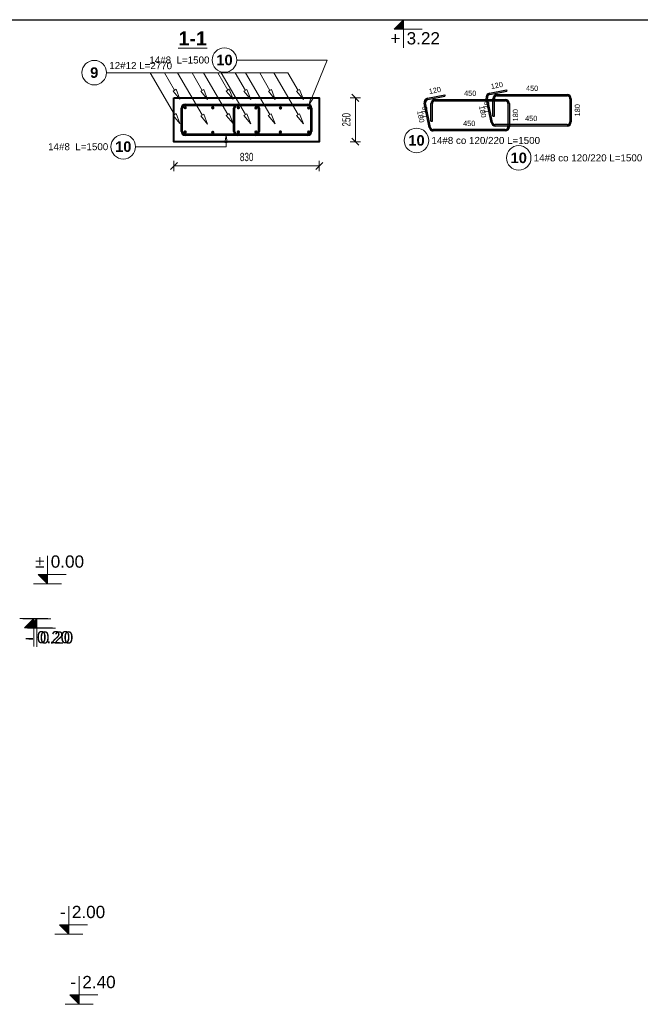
# Model space of a CAD drawing. Extents: x 3922 to 466978, y -142912 to 64503.
# Tile 24 of 62: x 393417 to 396961, y -129042 to -123422. Entities that reach past the tile are written whole.
import ezdxf
from ezdxf.enums import TextEntityAlignment as Align

# ---------------------------------------------------------------- set-up
doc = ezdxf.new("R2010")
doc.units = 0
doc.header["$LTSCALE"] = 10
doc.header["$MEASUREMENT"] = 0
doc.layers.add('P-Wymiar', color=254, linetype='Continuous', lineweight=9)
doc.layers.add('RCAD_deskowanie', color=3, linetype='Continuous', lineweight=40)
for name, color, linetype in [('RCAD_kształt pręta', 7, 'Continuous'), ('RCAD_opis kształtu pręta', 7, 'Continuous'), ('RCAD_opis rozkładu', 7, 'Continuous'), ('RCAD_pręt wyrzucony', 130, 'Continuous'), ('RCAD_pręty punktowe', 7, 'Continuous'), ('RCAD_symbole graficzne', 7, 'Continuous')]:
    doc.layers.add(name, color=color, linetype=linetype)
doc.styles.add('ROMANS', font='arial.ttf', dxfattribs={"width": 0.7})
doc.styles.add('style1', font='arial.ttf')
doc.styles.add('style3', font='arialbd.ttf')
doc.styles.add('style5', font='arialbd.ttf')
doc.dimstyles.new('A25', dxfattribs={"dimscale": 27, "dimtxt": 1.75, "dimasz": 0.06, "dimexe": 0, "dimexo": 0, "dimgap": 1, "dimtad": 1, "dimdec": 4, "dimrnd": 0.1, "dimdsep": 46, "dimtxsty": 'ROMANS', "dimblk": '[[[[[[[[', "dimcen": 2, "dimdle": 2, "dimse1": 1, "dimse2": 1, "dimclrd": 256, "dimclrt": 1, "dimadec": 0, "dimazin": 0, "dimtfac": 1, "dimtdec": 4, "dimtix": 1, "dimtmove": 2, "dimatfit": 3, "dimldrblk": '[[[[[[[[', "dimfxl": 0, "dimtvp": 0.6, "dimtolj": 1, "dimlwd": -1, "dimarcsym": 0})

# ---------------------------------------------------------------- blocks, each defined once
blk = doc.blocks.new('[[[[[[[[')
at = {"layer": 'P-Wymiar'}
for p, q in [((-12.7, -12.7), (12.7, 12.7)), ((0, 0), (-4.6, 0)), ((0, 18), (0, -18))]:
    blk.add_line(p, q, dxfattribs=at)
blk = doc.blocks.new('*D378')
at = {"layer": 'Defpoints', "color": 0, "transparency": 16777216}
for p in [(395106.2, -123868.3), (395333.7, -123868.3), (395106.2, -124118.3)]:
    blk.add_point(p, dxfattribs=at)
at = {"layer": 'P-Wymiar', "transparency": 16777216}
blk.add_line((395333.7, -124116.7), (395333.7, -123870), dxfattribs=at)
at = {"layer": 'P-Wymiar', "transparency": 16777216, "xscale": 1.62, "yscale": 1.62, "zscale": 1.62}
for p, rotation in [((395333.7, -123868.3), 90), ((395333.7, -124118.3), 270)]:
    blk.add_blockref('[[[[[[[[', p, dxfattribs=dict(at, rotation=rotation))
at = {"layer": 'P-Wymiar', "color": 1, "transparency": 16777216, "insert": (395282.6, -123993.3), "char_height": 47.25, "attachment_point": 5, "rotation": 90, "style": 'ROMANS'}
blk.add_mtext('\\A1;250', dxfattribs=at)
blk = doc.blocks.new('*D456')
at = {"layer": 'Defpoints', "color": 0, "transparency": 16777216}
for p in [(394297.9, -124118.3), (395127.9, -124118.3), (395127.9, -124257)]:
    blk.add_point(p, dxfattribs=at)
at = {"layer": 'P-Wymiar', "transparency": 16777216}
blk.add_line((394299.5, -124257), (395126.3, -124257), dxfattribs=at)
at = {"layer": 'P-Wymiar', "transparency": 16777216, "xscale": 1.62, "yscale": 1.62, "zscale": 1.62, "rotation": 180}
blk.add_blockref('[[[[[[[[', (394297.9, -124257), dxfattribs=at)
at = {"layer": 'P-Wymiar', "transparency": 16777216, "xscale": 1.62, "yscale": 1.62, "zscale": 1.62}
blk.add_blockref('[[[[[[[[', (395127.9, -124257), dxfattribs=at)
at = {"layer": 'P-Wymiar', "color": 1, "transparency": 16777216, "insert": (394712.9, -124205.9), "char_height": 47.25, "attachment_point": 5, "style": 'ROMANS'}
blk.add_mtext('\\A1;830', dxfattribs=at)

msp = doc.modelspace()

# ---------------------------------------------------------------- hatches: boundary and pattern name
at = {"layer": 'RCAD_kształt pręta'}
h = msp.add_hatch(color=4, dxfattribs=at)
edge = h.paths.add_edge_path(flags=0)
edge.add_line((394362.65724, -123903.34417), (394362.65724, -123911.34417))
edge.add_arc((394362.65724, -123927.34417), 16, 90, 180)
edge.add_line((394346.65724, -123927.34417), (394338.65724, -123927.34417))
edge.add_arc((394362.65724, -123927.34417), 24, 450, 540, ccw=False)
h = msp.add_hatch(color=4, dxfattribs=at)
edge = h.paths.add_edge_path(flags=0)
edge.add_line((394362.65724, -123903.34417), (394362.65724, -123911.34417))
edge.add_arc((394362.65724, -123927.34417), 16, 90, 180)
edge.add_line((394346.65724, -123927.34417), (394338.65724, -123927.34417))
edge.add_arc((394362.65724, -123927.34417), 24, 450, 540, ccw=False)
for points in [[(394362.65724, -123911.34417), (394362.65724, -123903.34417), (394762.11167, -123903.34417), (394762.11167, -123911.34417)], [(394362.65724, -123911.34417), (394362.65724, -123903.34417), (394462.65724, -123903.34417), (394462.65724, -123911.34417)], [(394662.4485, -123911.34417), (394662.4485, -123903.34417), (395061.90292, -123903.34417), (395061.90292, -123911.34417)], [(394662.4485, -123911.34417), (394662.4485, -123903.34417), (394762.4485, -123903.34417), (394762.4485, -123911.34417)], [(394346.65724, -124027.34417), (394338.65724, -124027.34417), (394338.65724, -123927.34417), (394346.65724, -123927.34417)], [(394346.65724, -124059.34417), (394338.65724, -124059.34417), (394338.65724, -123927.34417), (394346.65724, -123927.34417)], [(394646.4485, -124027.34417), (394638.4485, -124027.34417), (394638.4485, -123927.34417), (394646.4485, -123927.34417)], [(394646.4485, -124059.34417), (394638.4485, -124059.34417), (394638.4485, -123927.34417), (394646.4485, -123927.34417)], [(394778.11167, -123927.34417), (394786.11167, -123927.34417), (394786.11167, -124059.34417), (394778.11167, -124059.34417)], [(395077.90292, -123927.34417), (395085.90292, -123927.34417), (395085.90292, -124059.34417), (395077.90292, -124059.34417)], [(394762.11167, -124075.34417), (394762.11167, -124083.34417), (394362.65724, -124083.34417), (394362.65724, -124075.34417)], [(395061.90292, -124075.34417), (395061.90292, -124083.34417), (394662.4485, -124083.34417), (394662.4485, -124075.34417)]]:
    msp.add_hatch(color=4, dxfattribs=at).paths.add_polyline_path(points, flags=0)
h = msp.add_hatch(color=4, dxfattribs=at)
edge = h.paths.add_edge_path(flags=0)
edge.add_line((394662.4485, -123903.34417), (394662.4485, -123911.34417))
edge.add_arc((394662.4485, -123927.34417), 16, 90, 180)
edge.add_line((394646.4485, -123927.34417), (394638.4485, -123927.34417))
edge.add_arc((394662.4485, -123927.34417), 24, 450, 540, ccw=False)
h = msp.add_hatch(color=4, dxfattribs=at)
edge = h.paths.add_edge_path(flags=0)
edge.add_line((394662.4485, -123903.34417), (394662.4485, -123911.34417))
edge.add_arc((394662.4485, -123927.34417), 16, 90, 180)
edge.add_line((394646.4485, -123927.34417), (394638.4485, -123927.34417))
edge.add_arc((394662.4485, -123927.34417), 24, 450, 540, ccw=False)
h = msp.add_hatch(color=4, dxfattribs=at)
edge = h.paths.add_edge_path(flags=0)
edge.add_line((394786.11167, -123927.34417), (394778.11167, -123927.34417))
edge.add_arc((394762.11167, -123927.34417), 16, 0, 90)
edge.add_line((394762.11167, -123911.34417), (394762.11167, -123903.34417))
edge.add_arc((394762.11167, -123927.34417), 24, 360, 450, ccw=False)
h = msp.add_hatch(color=4, dxfattribs=at)
edge = h.paths.add_edge_path(flags=0)
edge.add_line((395085.90292, -123927.34417), (395077.90292, -123927.34417))
edge.add_arc((395061.90292, -123927.34417), 16, 0, 90)
edge.add_line((395061.90292, -123911.34417), (395061.90292, -123903.34417))
edge.add_arc((395061.90292, -123927.34417), 24, 360, 450, ccw=False)
h = msp.add_hatch(color=4, dxfattribs=at)
edge = h.paths.add_edge_path(flags=0)
edge.add_line((394338.65724, -124059.34417), (394346.65724, -124059.34417))
edge.add_arc((394362.65724, -124059.34417), 16, 180, 270)
edge.add_line((394362.65724, -124075.34417), (394362.65724, -124083.34417))
edge.add_arc((394362.65724, -124059.34417), 24, 540, 630, ccw=False)
h = msp.add_hatch(color=4, dxfattribs=at)
edge = h.paths.add_edge_path(flags=0)
edge.add_line((394638.4485, -124059.34417), (394646.4485, -124059.34417))
edge.add_arc((394662.4485, -124059.34417), 16, 180, 270)
edge.add_line((394662.4485, -124075.34417), (394662.4485, -124083.34417))
edge.add_arc((394662.4485, -124059.34417), 24, 540, 630, ccw=False)
h = msp.add_hatch(color=4, dxfattribs=at)
edge = h.paths.add_edge_path(flags=0)
edge.add_line((394762.11167, -124083.34417), (394762.11167, -124075.34417))
edge.add_arc((394762.11167, -124059.34417), 16, -90, 0)
edge.add_line((394778.11167, -124059.34417), (394786.11167, -124059.34417))
edge.add_arc((394762.11167, -124059.34417), 24, 270, 360, ccw=False)
h = msp.add_hatch(color=4, dxfattribs=at)
edge = h.paths.add_edge_path(flags=0)
edge.add_line((395061.90292, -124083.34417), (395061.90292, -124075.34417))
edge.add_arc((395061.90292, -124059.34417), 16, -90, 0)
edge.add_line((395077.90292, -124059.34417), (395085.90292, -124059.34417))
edge.add_arc((395061.90292, -124059.34417), 24, 270, 360, ccw=False)
at = {"layer": 'RCAD_pręt wyrzucony'}
for points in [[(395747.39849, -123877.68716), (395745.80913, -123869.84663), (395843.81579, -123849.9797), (395845.40515, -123857.82023)], [(396101.12997, -123849.18343), (396099.54062, -123841.3429), (396197.54728, -123821.47597), (396199.13663, -123829.3165)], [(396143.4306, -123856.77871), (396143.4306, -123848.77871), (396542.88502, -123848.77871), (396542.88502, -123856.77871)], [(395763.25815, -124036.46114), (395755.41761, -124038.0505), (395727.0556, -123898.13629), (395734.89613, -123896.54694)], [(395773.69911, -124001.28243), (395765.69911, -124001.28243), (395765.69911, -123901.28243), (395773.69911, -123901.28243)], [(395789.69911, -123885.28243), (395789.69911, -123877.28243), (396189.15354, -123877.28243), (396189.15354, -123885.28243)], [(396116.98963, -124007.95742), (396109.1491, -124009.54677), (396080.78709, -123869.63256), (396088.62762, -123868.04321)], [(396127.4306, -123972.77871), (396119.4306, -123972.77871), (396119.4306, -123872.77871), (396127.4306, -123872.77871)], [(396205.15354, -123901.28243), (396213.15354, -123901.28243), (396213.15354, -124033.28243), (396205.15354, -124033.28243)], [(396558.88502, -123872.77871), (396566.88502, -123872.77871), (396566.88502, -124004.77871), (396558.88502, -124004.77871)], [(396542.88502, -124020.77871), (396542.88502, -124028.77871), (396132.6707, -124028.77871), (396132.6707, -124020.77871)], [(396189.15354, -124049.28243), (396189.15354, -124057.28243), (395778.93921, -124057.28243), (395778.93921, -124049.28243)]]:
    msp.add_hatch(color=4, dxfattribs=at).paths.add_polyline_path(points, flags=0)
h = msp.add_hatch(color=4, dxfattribs=at)
edge = h.paths.add_edge_path(flags=0)
edge.add_line((396099.54062, -123841.3429), (396101.12997, -123849.18343))
edge.add_arc((396104.30868, -123864.8645), 16, 101.4591559, 191.4591559)
edge.add_line((396088.62762, -123868.04321), (396080.78709, -123869.63256))
edge.add_arc((396104.30868, -123864.8645), 24, 461.4591559, 551.4591559, ccw=False)
h = msp.add_hatch(color=4, dxfattribs=at)
edge = h.paths.add_edge_path(flags=0)
edge.add_line((396143.4306, -123848.77871), (396143.4306, -123856.77871))
edge.add_arc((396143.4306, -123872.77871), 16, 90, 180)
edge.add_line((396127.4306, -123872.77871), (396119.4306, -123872.77871))
edge.add_arc((396143.4306, -123872.77871), 24, 450, 540, ccw=False)
h = msp.add_hatch(color=4, dxfattribs=at)
edge = h.paths.add_edge_path(flags=0)
edge.add_line((396566.88502, -123872.77871), (396558.88502, -123872.77871))
edge.add_arc((396542.88502, -123872.77871), 16, 0, 90)
edge.add_line((396542.88502, -123856.77871), (396542.88502, -123848.77871))
edge.add_arc((396542.88502, -123872.77871), 24, 360, 450, ccw=False)
h = msp.add_hatch(color=4, dxfattribs=at)
edge = h.paths.add_edge_path(flags=0)
edge.add_line((395745.80913, -123869.84663), (395747.39849, -123877.68716))
edge.add_arc((395750.5772, -123893.36823), 16, 101.4591559, 191.4591559)
edge.add_line((395734.89613, -123896.54694), (395727.0556, -123898.13629))
edge.add_arc((395750.5772, -123893.36823), 24, 461.4591559, 551.4591559, ccw=False)
h = msp.add_hatch(color=4, dxfattribs=at)
edge = h.paths.add_edge_path(flags=0)
edge.add_line((395789.69911, -123877.28243), (395789.69911, -123885.28243))
edge.add_arc((395789.69911, -123901.28243), 16, 90, 180)
edge.add_line((395773.69911, -123901.28243), (395765.69911, -123901.28243))
edge.add_arc((395789.69911, -123901.28243), 24, 450, 540, ccw=False)
h = msp.add_hatch(color=4, dxfattribs=at)
edge = h.paths.add_edge_path(flags=0)
edge.add_line((396213.15354, -123901.28243), (396205.15354, -123901.28243))
edge.add_arc((396189.15354, -123901.28243), 16, 0, 90)
edge.add_line((396189.15354, -123885.28243), (396189.15354, -123877.28243))
edge.add_arc((396189.15354, -123901.28243), 24, 360, 450, ccw=False)
h = msp.add_hatch(color=4, dxfattribs=at)
edge = h.paths.add_edge_path(flags=0)
edge.add_line((396109.1491, -124009.54677), (396116.98963, -124007.95742))
edge.add_arc((396132.6707, -124004.77871), 16, -168.5408441, -90)
edge.add_line((396132.6707, -124020.77871), (396132.6707, -124028.77871))
edge.add_arc((396132.6707, -124004.77871), 24, 191.4591559, 270, ccw=False)
h = msp.add_hatch(color=4, dxfattribs=at)
edge = h.paths.add_edge_path(flags=0)
edge.add_line((396189.15354, -124057.28243), (396189.15354, -124049.28243))
edge.add_arc((396189.15354, -124033.28243), 16, -90, 0)
edge.add_line((396205.15354, -124033.28243), (396213.15354, -124033.28243))
edge.add_arc((396189.15354, -124033.28243), 24, 270, 360, ccw=False)
h = msp.add_hatch(color=4, dxfattribs=at)
edge = h.paths.add_edge_path(flags=0)
edge.add_line((396542.88502, -124028.77871), (396542.88502, -124020.77871))
edge.add_arc((396542.88502, -124004.77871), 16, -90, 0)
edge.add_line((396558.88502, -124004.77871), (396566.88502, -124004.77871))
edge.add_arc((396542.88502, -124004.77871), 24, 270, 360, ccw=False)
h = msp.add_hatch(color=4, dxfattribs=at)
edge = h.paths.add_edge_path(flags=0)
edge.add_line((395755.41761, -124038.0505), (395763.25815, -124036.46114))
edge.add_arc((395778.93921, -124033.28243), 16, -168.5408441, -90)
edge.add_line((395778.93921, -124049.28243), (395778.93921, -124057.28243))
edge.add_arc((395778.93921, -124033.28243), 24, 191.4591559, 270, ccw=False)
at = {"layer": 'RCAD_pręty punktowe'}
h = msp.add_hatch(color=1, dxfattribs=at)
edge = h.paths.add_edge_path(flags=0)
edge.add_arc((394361.69155, -123923.97164), 10, 0, 360)
h = msp.add_hatch(color=1, dxfattribs=at)
edge = h.paths.add_edge_path(flags=0)
edge.add_arc((394519.52448, -123924.85039), 10, 0, 360)
h = msp.add_hatch(color=1, dxfattribs=at)
edge = h.paths.add_edge_path(flags=0)
edge.add_arc((394665.78187, -123923.97164), 10, 0, 360)
h = msp.add_hatch(color=1, dxfattribs=at)
edge = h.paths.add_edge_path(flags=0)
edge.add_arc((394766.24951, -123925.4526), 10, 0, 360)
h = msp.add_hatch(color=1, dxfattribs=at)
edge = h.paths.add_edge_path(flags=0)
edge.add_arc((394906.20976, -123925.4526), 10, 0, 360)
h = msp.add_hatch(color=1, dxfattribs=at)
edge = h.paths.add_edge_path(flags=0)
edge.add_arc((395067.40841, -123925.4526), 10, 0, 360)
h = msp.add_hatch(color=1, dxfattribs=at)
edge = h.paths.add_edge_path(flags=0)
edge.add_arc((394361.77259, -124062.84729), 10, 0, 360)
h = msp.add_hatch(color=1, dxfattribs=at)
edge = h.paths.add_edge_path(flags=0)
edge.add_arc((394519.52448, -124065.34417), 10, 0, 360)
h = msp.add_hatch(color=1, dxfattribs=at)
edge = h.paths.add_edge_path(flags=0)
edge.add_arc((394665.78187, -124062.84729), 10, 0, 360)
h = msp.add_hatch(color=1, dxfattribs=at)
edge = h.paths.add_edge_path(flags=0)
edge.add_arc((394766.52418, -124063.30861), 10, 0, 360)
h = msp.add_hatch(color=1, dxfattribs=at)
edge = h.paths.add_edge_path(flags=0)
edge.add_arc((394905.50692, -124063.30861), 10, 0, 360)
h = msp.add_hatch(color=1, dxfattribs=at)
edge = h.paths.add_edge_path(flags=0)
edge.add_arc((395067.40841, -124063.30861), 10, 0, 360)
at = {"layer": 'RCAD_symbole graficzne'}
for points in [[(395555.52256, -123475.30956), (395608.8559, -123421.97622), (395608.8559, -123475.30956)], [(393523.21724, -126588.64289), (393576.55057, -126641.97622), (393576.55057, -126588.64289)], [(393443.63942, -126893.71567), (393496.97276, -126840.38234), (393496.97276, -126893.71567)], [(393461.48145, -126895.30956), (393514.81478, -126841.97622), (393514.81478, -126895.30956)], [(393643.86608, -128588.64289), (393697.19941, -128641.97622), (393697.19941, -128588.64289)], [(393703.5062, -128988.64289), (393756.83953, -129041.97622), (393756.83953, -128988.64289)]]:
    msp.add_hatch(color=1, dxfattribs=at).paths.add_polyline_path(points, flags=0)

# ---------------------------------------------------------------- linework, layer by layer
at = {"layer": 'Defpoints'}
for p in [(382161.86223, -123421.97622), (395642.50183, -123421.97622), (387560.31267, -123421.97622), (401040.95228, -123421.97622), (379203.68423, -123421.97622), (392684.32383, -123421.97622), (384602.13467, -123421.97622), (398082.77428, -123421.97622)]:
    msp.add_xline(p, (1, 0), dxfattribs=at)
at = {"layer": 'RCAD_deskowanie'}
msp.add_lwpolyline([(394297.8718, -123868.34417), (395127.8718, -123868.34417), (395127.8718, -124118.34417), (394297.8718, -124118.34417)], close=True, dxfattribs=at)
at = {"layer": 'RCAD_kształt pręta', "color": 4}
for p, q in [((394362.65724, -123903.34417), (394762.11167, -123903.34417)), ((394362.65724, -123903.34417), (394462.65724, -123903.34417)), ((394362.65724, -123911.34417), (394762.11167, -123911.34417)), ((394362.65724, -123911.34417), (394462.65724, -123911.34417)), ((394462.65724, -123903.34417), (394462.65724, -123911.34417)), ((394662.4485, -123903.34417), (395061.90292, -123903.34417)), ((394662.4485, -123903.34417), (394762.4485, -123903.34417)), ((394662.4485, -123911.34417), (395061.90292, -123911.34417)), ((394662.4485, -123911.34417), (394762.4485, -123911.34417)), ((394762.4485, -123903.34417), (394762.4485, -123911.34417)), ((394338.65724, -124027.34417), (394338.65724, -123927.34417)), ((394338.65724, -124059.34417), (394338.65724, -123927.34417)), ((394346.65724, -124027.34417), (394346.65724, -123927.34417)), ((394346.65724, -124059.34417), (394346.65724, -123927.34417)), ((394638.4485, -124027.34417), (394638.4485, -123927.34417)), ((394638.4485, -124059.34417), (394638.4485, -123927.34417)), ((394646.4485, -124027.34417), (394646.4485, -123927.34417)), ((394646.4485, -124059.34417), (394646.4485, -123927.34417)), ((394778.11167, -123927.34417), (394778.11167, -124059.34417)), ((394786.11167, -123927.34417), (394786.11167, -124059.34417)), ((395077.90292, -123927.34417), (395077.90292, -124059.34417)), ((395085.90292, -123927.34417), (395085.90292, -124059.34417)), ((394338.65724, -124027.34417), (394346.65724, -124027.34417)), ((394638.4485, -124027.34417), (394646.4485, -124027.34417)), ((394762.11167, -124075.34417), (394362.65724, -124075.34417)), ((394762.11167, -124083.34417), (394362.65724, -124083.34417)), ((395061.90292, -124075.34417), (394662.4485, -124075.34417)), ((395061.90292, -124083.34417), (394662.4485, -124083.34417))]:
    msp.add_line(p, q, dxfattribs=at)
for centre, radius, start, end in [((394362.65724, -123927.34417), 24, 90, 180), ((394362.65724, -123927.34417), 24, 90, 180), ((394362.65724, -123927.34417), 16, 90, 180), ((394362.65724, -123927.34417), 16, 90, 180), ((394662.4485, -123927.34417), 24, 90, 180), ((394662.4485, -123927.34417), 24, 90, 180), ((394662.4485, -123927.34417), 16, 90, 180), ((394662.4485, -123927.34417), 16, 90, 180), ((394762.11167, -123927.34417), 24, 360, 90), ((394762.11167, -123927.34417), 16, 360, 90), ((395061.90292, -123927.34417), 24, 360, 90), ((395061.90292, -123927.34417), 16, 360, 90), ((394362.65724, -124059.34417), 24, 180, 270), ((394362.65724, -124059.34417), 16, 180, 270), ((394662.4485, -124059.34417), 24, 180, 270), ((394662.4485, -124059.34417), 16, 180, 270), ((394762.11167, -124059.34417), 16, 270, 360), ((394762.11167, -124059.34417), 24, 270, 0), ((395061.90292, -124059.34417), 16, 270, 360), ((395061.90292, -124059.34417), 24, 270, 0)]:
    msp.add_arc(centre, radius, start, end, dxfattribs=at)
at = {"layer": 'RCAD_opis kształtu pręta', "color": 8, "lineweight": 0}
for p, q in [((395173.19133, -123652.34133), (394656.36102, -123652.34133)), ((395173.19133, -123652.34133), (395085.91113, -123868.0179)), ((395070.906, -123905.09682), (395079.73131, -123865.51705)), ((395092.09095, -123870.51876), (395070.906, -123905.09682)), ((395092.09095, -123870.51876), (395079.73131, -123865.51705)), ((394588.54388, -124123.34417), (394595.21055, -124083.34417)), ((394595.21055, -124083.34417), (394601.87722, -124123.34417)), ((394588.54388, -124123.34417), (394601.87722, -124123.34417)), ((394595.21055, -124147.14497), (394595.21055, -124123.34417)), ((394595.21055, -124147.14497), (394078.38025, -124147.14497))]:
    msp.add_line(p, q, dxfattribs=at)
for centre in [(394586.36102, -123652.34133), (394008.38025, -124147.14497)]:
    msp.add_circle(centre, 70, dxfattribs=at)
at = {"layer": 'RCAD_opis rozkładu', "color": 8, "lineweight": 0}
for p, q in [((394162.73337, -123725.46557), (393912.76216, -123724.52841)), ((394162.73337, -123725.46557), (394301.33075, -123963.18059)), ((394162.73337, -123725.46557), (394948.80788, -123726.03513)), ((394243.65658, -123725.5242), (394301.24971, -123824.30494)), ((394319.09554, -123725.57886), (394459.08265, -123965.67747)), ((394401.04366, -123725.63824), (394459.08265, -123825.1837)), ((394466.87113, -123725.68594), (394605.34004, -123963.18059)), ((394547.87543, -123725.74463), (394605.34004, -123824.30494)), ((394567.38694, -123725.75877), (394706.08234, -123963.64191)), ((394647.5217, -123725.81683), (394705.80767, -123825.7859)), ((394706.42842, -123725.85951), (394845.06509, -123963.64191)), ((394787.5411, -123725.91828), (394845.76792, -123825.7859)), ((394868.39833, -123725.97687), (395006.96657, -123963.64191)), ((394948.80788, -123726.03513), (395006.96657, -123825.7859)), ((394309.8886, -123819.26812), (394292.61082, -123829.34176)), ((394331.47063, -123876.13829), (394292.61082, -123829.34176)), ((394309.8886, -123819.26812), (394331.47063, -123876.13829)), ((394467.72154, -123820.14688), (394450.44375, -123830.22052)), ((394489.30356, -123877.01705), (394450.44375, -123830.22052)), ((394467.72154, -123820.14688), (394489.30356, -123877.01705)), ((394613.97893, -123819.26812), (394596.70114, -123829.34176)), ((394635.56095, -123876.13829), (394596.70114, -123829.34176)), ((394613.97893, -123819.26812), (394635.56095, -123876.13829)), ((394714.44656, -123820.74908), (394697.16878, -123830.82272)), ((394736.02859, -123877.61925), (394697.16878, -123830.82272)), ((394714.44656, -123820.74908), (394736.02859, -123877.61925)), ((394854.40681, -123820.74908), (394837.12903, -123830.82272)), ((394875.98884, -123877.61925), (394837.12903, -123830.82272)), ((394854.40681, -123820.74908), (394875.98884, -123877.61925)), ((395015.60547, -123820.74908), (394998.32768, -123830.82272)), ((395037.18749, -123877.61925), (394998.32768, -123830.82272)), ((395015.60547, -123820.74908), (395037.18749, -123877.61925)), ((394309.96964, -123958.14377), (394292.69186, -123968.21741)), ((394331.55167, -124015.01394), (394292.69186, -123968.21741)), ((394309.96964, -123958.14377), (394331.55167, -124015.01394)), ((394467.72154, -123960.64065), (394450.44375, -123970.71429)), ((394489.30356, -124017.51082), (394450.44375, -123970.71429)), ((394467.72154, -123960.64065), (394489.30356, -124017.51082)), ((394613.97893, -123958.14377), (394596.70114, -123968.21741)), ((394635.56095, -124015.01394), (394596.70114, -123968.21741)), ((394613.97893, -123958.14377), (394635.56095, -124015.01394)), ((394714.72123, -123958.60509), (394697.44345, -123968.67873)), ((394736.30326, -124015.47526), (394697.44345, -123968.67873)), ((394714.72123, -123958.60509), (394736.30326, -124015.47526)), ((394853.70398, -123958.60509), (394836.42619, -123968.67873)), ((394875.28601, -124015.47526), (394836.42619, -123968.67873)), ((394853.70398, -123958.60509), (394875.28601, -124015.47526)), ((395015.60547, -123958.60509), (394998.32768, -123968.67873)), ((395037.18749, -124015.47526), (394998.32768, -123968.67873)), ((395015.60547, -123958.60509), (395037.18749, -124015.47526))]:
    msp.add_line(p, q, dxfattribs=at)
msp.add_circle((393842.76266, -123724.26597), 70, dxfattribs=at)
at = {"layer": 'RCAD_pręt wyrzucony', "color": 4}
for p, q in [((395745.80913, -123869.84663), (395843.81579, -123849.9797)), ((395747.39849, -123877.68716), (395845.40515, -123857.82023)), ((395843.81579, -123849.9797), (395845.40515, -123857.82023)), ((396099.54062, -123841.3429), (396197.54728, -123821.47597)), ((396101.12997, -123849.18343), (396199.13663, -123829.3165)), ((396143.4306, -123848.77871), (396542.88502, -123848.77871)), ((396143.4306, -123856.77871), (396542.88502, -123856.77871)), ((396197.54728, -123821.47597), (396199.13663, -123829.3165)), ((395755.41761, -124038.0505), (395727.0556, -123898.13629)), ((395763.25815, -124036.46114), (395734.89613, -123896.54694)), ((395765.69911, -124001.28243), (395765.69911, -123901.28243)), ((395773.69911, -124001.28243), (395773.69911, -123901.28243)), ((395789.69911, -123877.28243), (396189.15354, -123877.28243)), ((395789.69911, -123885.28243), (396189.15354, -123885.28243)), ((396109.1491, -124009.54677), (396080.78709, -123869.63256)), ((396116.98963, -124007.95742), (396088.62762, -123868.04321)), ((396119.4306, -123972.77871), (396119.4306, -123872.77871)), ((396127.4306, -123972.77871), (396127.4306, -123872.77871)), ((396205.15354, -123901.28243), (396205.15354, -124033.28243)), ((396213.15354, -123901.28243), (396213.15354, -124033.28243)), ((396558.88502, -123872.77871), (396558.88502, -124004.77871)), ((396566.88502, -123872.77871), (396566.88502, -124004.77871)), ((396119.4306, -123972.77871), (396127.4306, -123972.77871)), ((395765.69911, -124001.28243), (395773.69911, -124001.28243)), ((396542.88502, -124020.77871), (396132.6707, -124020.77871)), ((396542.88502, -124028.77871), (396132.6707, -124028.77871)), ((396189.15354, -124049.28243), (395778.93921, -124049.28243)), ((396189.15354, -124057.28243), (395778.93921, -124057.28243))]:
    msp.add_line(p, q, dxfattribs=at)
at = {"layer": 'RCAD_pręt wyrzucony', "color": 8, "lineweight": 0}
for centre in [(395682.86666, -124111.40442), (396266.62812, -124210.95043)]:
    msp.add_circle(centre, 70, dxfattribs=at)
at = {"layer": 'RCAD_pręt wyrzucony', "color": 4}
for centre, radius, start, end in [((396104.30868, -123864.8645), 24, 101.4591559, 191.4591559), ((396104.30868, -123864.8645), 16, 101.4591559, 191.4591559), ((396143.4306, -123872.77871), 24, 90, 180), ((396143.4306, -123872.77871), 16, 90, 180), ((396542.88502, -123872.77871), 24, 360, 90), ((396542.88502, -123872.77871), 16, 360, 90), ((395750.5772, -123893.36823), 24, 101.4591559, 191.4591559), ((395750.5772, -123893.36823), 16, 101.4591559, 191.4591559), ((395789.69911, -123901.28243), 24, 90, 180), ((395789.69911, -123901.28243), 16, 90, 180), ((396189.15354, -123901.28243), 24, 360, 90), ((396189.15354, -123901.28243), 16, 360, 90), ((396132.6707, -124004.77871), 24, 191.4591559, 270), ((396132.6707, -124004.77871), 16, 191.4591559, 270), ((396189.15354, -124033.28243), 16, 270, 360), ((396189.15354, -124033.28243), 24, 270, 0), ((396542.88502, -124004.77871), 16, 270, 360), ((396542.88502, -124004.77871), 24, 270, 0), ((395778.93921, -124033.28243), 24, 191.4591559, 270), ((395778.93921, -124033.28243), 16, 191.4591559, 270)]:
    msp.add_arc(centre, radius, start, end, dxfattribs=at)
at = {"layer": 'RCAD_symbole graficzne', "color": 1, "lineweight": 0}
for p, q in [((395688.8559, -123421.97622), (395528.8559, -123421.97622)), ((395555.52256, -123475.30956), (395608.8559, -123421.97622)), ((395608.8559, -123421.97622), (395608.8559, -123581.97622)), ((395715.52256, -123475.30956), (395555.52256, -123475.30956)), ((393576.55057, -126641.97622), (393576.55057, -126481.97622)), ((393683.21724, -126588.64289), (393523.21724, -126588.64289)), ((393523.21724, -126588.64289), (393576.55057, -126641.97622)), ((393656.55057, -126641.97622), (393496.55057, -126641.97622)), ((393576.97276, -126840.38234), (393416.97276, -126840.38234)), ((393594.81478, -126841.97622), (393434.81478, -126841.97622)), ((393443.63942, -126893.71567), (393496.97276, -126840.38234)), ((393461.48145, -126895.30956), (393514.81478, -126841.97622)), ((393496.97276, -126840.38234), (393496.97276, -127000.38234)), ((393514.81478, -126841.97622), (393514.81478, -127001.97622)), ((393603.63942, -126893.71567), (393443.63942, -126893.71567)), ((393621.48145, -126895.30956), (393461.48145, -126895.30956)), ((393697.19941, -128641.97622), (393697.19941, -128481.97622)), ((393803.86608, -128588.64289), (393643.86608, -128588.64289)), ((393643.86608, -128588.64289), (393697.19941, -128641.97622)), ((393777.19941, -128641.97622), (393617.19941, -128641.97622)), ((393756.83953, -129041.97622), (393756.83953, -128881.97622)), ((393863.5062, -128988.64289), (393703.5062, -128988.64289)), ((393703.5062, -128988.64289), (393756.83953, -129041.97622)), ((393836.83953, -129041.97622), (393676.83953, -129041.97622))]:
    msp.add_line(p, q, dxfattribs=at)
at = {"layer": 'RCAD_symbole graficzne', "color": 0, "lineweight": 0}
msp.add_line((394321.41931, -123585.20745), (394488.06597, -123585.20745), dxfattribs=at)

# ---------------------------------------------------------------- texts
at = {"layer": 'RCAD_opis kształtu pręta', "color": 1, "attachment_point": 5}
for s, insert, char_height, style in [('14#8  L=1500', (394329.04861, -123652.34133), 40, 'style1'), ('10', (394586.36102, -123652.34133), 60, 'style3'), ('14#8  L=1500', (393751.06783, -124147.14497), 40, 'style1'), ('10', (394008.38025, -124147.14497), 60, 'style3')]:
    msp.add_mtext(s, dxfattribs=dict(at, insert=insert, char_height=char_height, style=style))
at = {"layer": 'RCAD_opis rozkładu', "color": 1, "insert": (393842.76266, -123724.26597), "char_height": 60, "attachment_point": 5, "rotation": 359.8275742, "style": 'style3'}
msp.add_mtext('9', dxfattribs=at)
at = {"layer": 'RCAD_opis rozkładu', "color": 2, "insert": (394107.97256, -123684.38178), "char_height": 40, "attachment_point": 5, "rotation": 359.8275742, "style": 'style1'}
msp.add_mtext('12#12 L=2770', dxfattribs=at)
at = {"layer": 'RCAD_pręt wyrzucony', "color": 1, "char_height": 30, "attachment_point": 5, "style": 'style1'}
for s, insert, rotation in [('120', (395787.85904, -123825.61083), 11.4591559), ('120', (396141.59052, -123797.1071), 11.4591559), ('120', (395730.69911, -123951.28243), 90), ('180', (396060.66576, -123946.54309), 281.4591559), ('120', (396084.4306, -123922.77871), 90), ('180', (396601.88502, -123938.77871), 90), ('180', (395706.93428, -123975.04682), 281.4591559), ('180', (396248.15354, -123967.28243), 90)]:
    msp.add_mtext(s, dxfattribs=dict(at, insert=insert, rotation=rotation))
at = {"layer": 'RCAD_pręt wyrzucony', "color": 1, "attachment_point": 5}
for s, insert, char_height, style in [('450', (396343.15781, -123813.77871), 30, 'style1'), ('450', (395989.42632, -123842.28243), 30, 'style1'), ('450', (396337.77786, -123985.77871), 30, 'style1'), ('450', (395984.04637, -124014.28243), 30, 'style1'), ('10', (395682.86666, -124111.40442), 60, 'style3'), ('10', (396266.62812, -124210.95043), 60, 'style3')]:
    msp.add_mtext(s, dxfattribs=dict(at, insert=insert, char_height=char_height, style=style))
at = {"layer": 'RCAD_pręt wyrzucony', "color": 2, "char_height": 40, "attachment_point": 5, "style": 'style1'}
for insert in [(396078.44647, -124111.40442), (396662.20793, -124210.95043)]:
    msp.add_mtext('14#8 co 120/220 L=1500', dxfattribs=dict(at, insert=insert))
at = {"layer": 'RCAD_symbole graficzne', "color": 2, "style": 'style1'}
for s, p in [('+', (395591.07812, -123493.08733)), ('-', (393479.19498, -126911.49345)), ('-', (393497.037, -126913.08733))]:
    msp.add_text(s, height=70, dxfattribs=at).set_placement(p, align=Align.TOP_RIGHT)
for s, p in [('3.22 ', (395626.63367, -123493.08733)), ('0.20 ', (393514.75053, -126911.49345)), ('0.20 ', (393532.59256, -126913.08733))]:
    msp.add_text(s, height=70, dxfattribs=at).set_placement(p, align=Align.TOP_LEFT)
for s, p in [('±', (393558.77279, -126570.86511)), ('-', (393679.42163, -128570.86511)), ('-', (393739.06175, -128970.86511))]:
    msp.add_text(s, height=70, dxfattribs=at).set_placement(p, align=Align.BOTTOM_RIGHT)
for s, p in [('0.00 ', (393594.32835, -126570.86511)), ('2.00 ', (393714.97719, -128570.86511)), ('2.40 ', (393774.61731, -128970.86511))]:
    msp.add_text(s, height=70, dxfattribs=at).set_placement(p, align=Align.BOTTOM_LEFT)
at = {"layer": 'RCAD_symbole graficzne', "color": 73, "insert": (394404.74264, -123528.97825), "char_height": 80, "attachment_point": 5, "style": 'style5'}
msp.add_mtext('1-1', dxfattribs=at)

# ---------------------------------------------------------------- dimensions: what is measured, and where the dimension line sits
at = {"layer": 'P-Wymiar'}
dim = msp.add_linear_dim(base=(395333.74793, -123868.34417), p1=(395106.1829, -124118.34417), p2=(395106.1829, -123868.34417), angle=90, dimstyle='A25', dxfattribs=at)
dim.commit()
dim.dimension.update_dxf_attribs({"geometry": '*D378', "text_midpoint": (395282.62335, -123993.34417)})
dim = msp.add_linear_dim(base=(395127.8718, -124257.01662), p1=(394297.8718, -124118.34417), p2=(395127.8718, -124118.34417), dimstyle='A25', override={"dimfxl": 0.18, "dimfxlon": 1}, dxfattribs=at)
dim.commit()
dim.dimension.update_dxf_attribs({"geometry": '*D456', "text_midpoint": (394712.8718, -124205.87593)})

doc.saveas('drawing.dxf')
